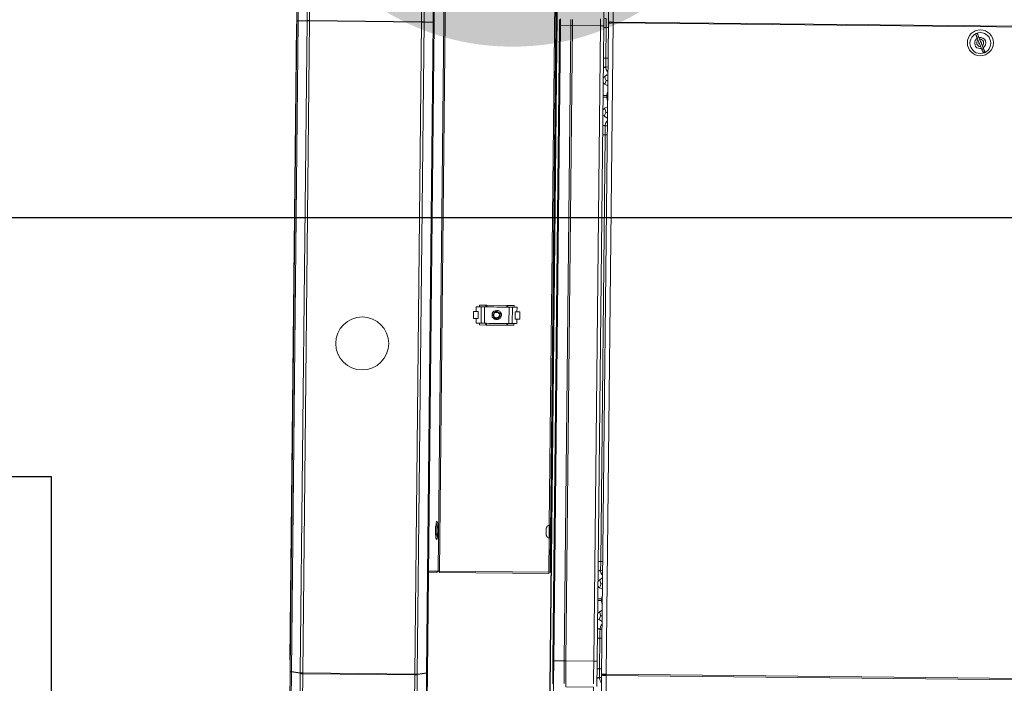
# Model space of a CAD drawing. Header units: metres. Extents: x 779 to 7046, y -512 to 9570.
# Tile 109 of 256: x 2473.997 to 2474.822, y -218.341 to -217.785. Entities that reach past the tile are written whole.
import ezdxf

# ---------------------------------------------------------------- set-up
doc = ezdxf.new("R2010")
doc.units = ezdxf.units.M
doc.linetypes.add('CIĄGłA', pattern=[0])
doc.layers.add('PDF _Geometria', color=7, linetype='Continuous')
doc.layers.add('zz-odwodnienie', color=5, linetype='Continuous')
doc.styles.get("Standard").update_dxf_attribs({"font": 'arial.ttf'})

# ---------------------------------------------------------------- blocks, each defined once
blk = doc.blocks.new('DYSTRYBUTOR GAZU HELIX 6000')
at = {"layer": 'PDF _Geometria', "lineweight": 9}
for points in [[(70983.87, 8543.62), (70983.87, 7177.64), (70991.64, 7177.3), (70992, 7176.95), (70992.34, 7176.95), (70992.34, 7177.3), (70992.34, 7176.95), (70992.34, 6631.91), (70992, 6631.91), (70991.64, 6631.91), (70991.64, 7177.3), (70992, 7176.95), (70992.34, 7176.95), (70992.34, 6631.91), (70992.34, 6560.98)], [(70981.76, 6558.51), (70981.76, 6630.12), (70982.11, 6630.12), (70982.47, 6630.12), (70982.83, 6630.12), (70983.17, 6630.12), (70983.52, 6630.49), (70983.87, 6630.49), (70982.83, 6630.49), (70983.17, 6630.84), (70984.22, 6630.84), (70991.64, 6631.91), (70992, 6631.91), (70992.34, 6631.91), (70992.34, 6631.55), (70992, 6631.55), (70991.64, 6631.55), (70990.57, 6631.55), (70991.64, 6631.55), (70992, 6631.55), (70992.34, 6631.55), (70992.34, 6631.91), (70992, 6631.91), (70992.34, 6631.91), (70992.34, 6560.98)], [(70991.64, 6560.64), (70991.64, 6631.55), (70984.22, 6630.49), (70983.87, 6630.49), (70982.83, 6630.49), (70982.47, 6630.49), (70982.11, 6630.49), (70981.76, 6630.49), (70982.11, 6630.49), (70982.47, 6630.49), (70982.83, 6630.49), (70983.17, 6630.84), (70984.22, 6630.84), (70983.87, 6630.84), (70984.22, 6630.84), (70991.64, 6631.91), (70991.64, 7177.3), (70992, 7177.3), (70992.34, 7177.3), (70992.34, 8543.62), (70992.34, 7177.3), (70992, 7177.3), (70991.64, 7177.3), (70990.57, 7177.3), (70982.83, 7177.64), (70982.47, 7177.64), (70982.11, 7177.64), (70981.76, 7177.64), (70981.76, 7177.3), (70887.9, 7177.3), (70887.9, 7177.64), (70887.56, 7177.64), (70887.22, 7177.64), (70886.87, 7177.64), (70885.81, 7177.64), (70886.87, 7177.64), (70879.45, 7177.3), (70878.4, 7177.3), (70885.81, 7177.64), (70878.4, 7177.3), (70879.45, 7177.3), (70879.09, 7177.3), (70878.73, 7177.3), (70879.09, 7177.3), (70879.45, 7177.3), (70886.87, 7177.64), (70887.22, 7177.64), (70887.56, 7177.64), (70887.9, 7177.64), (70887.56, 7177.64), (70886.87, 7177.64), (70886.51, 7177.64), (70885.81, 7177.64), (70885.81, 7773.13), (70885.81, 7177.64), (70886.51, 7177.64), (70886.87, 7177.64), (70887.56, 7177.64), (70887.9, 7177.64), (70981.76, 7177.64), (70982.11, 7177.64), (70982.83, 7177.64), (70983.17, 7177.64), (70983.87, 7177.64), (70982.83, 7177.64), (70982.47, 7177.64), (70982.11, 7177.64), (70981.76, 7177.64), (70981.76, 8543.62)], [(70981.76, 7177.64), (70981.76, 8543.62)], [(70983.87, 7177.64), (70983.87, 8543.62)], [(71098.16, 6623.79), (71098.16, 6626.25), (71098.16, 6628.38), (71098.16, 6630.84), (71098.16, 6633.31), (71098.16, 6635.78), (71098.16, 6638.25), (71098.16, 6640.73), (71098.16, 6643.19), (71097.83, 6643.19), (71097.47, 6643.19), (71097.47, 7175.88), (71097.83, 7175.88), (71098.16, 7175.88), (71107, 7175.88), (71107, 7176.58), (71107, 7177.3), (71107, 7178.35), (71107, 7179.07), (71107, 7180.11), (71107, 7180.82)], [(71108.4, 7180.82), (71108.4, 7180.11), (71108.4, 7179.07), (71108.4, 7178.35), (71108.4, 7177.64), (71108.4, 7176.58), (71108.4, 7175.88), (71108.05, 7175.88), (71107.69, 7175.88), (71107.34, 7175.88), (71107, 7175.88), (71107, 6643.19), (71107, 6640.37), (71107, 6637.89), (71107, 6635.06), (71107, 6632.24), (71107, 6629.42), (71107, 6626.95), (71107, 6624.12)], [(70992.34, 6717.27), (71000.45, 6717.27), (71000.82, 6717.27), (71001.17, 6717.27), (71001.52, 6717.27), (71001.52, 8267.39), (71001.52, 8267.74), (71001.52, 8268.09), (71001.52, 8268.45), (71029.74, 8268.45)], [(71029.74, 8267.39), (71001.52, 8267.39), (71001.17, 8267.39), (71000.82, 8267.39), (71000.45, 8267.39), (71000.45, 6717.27), (71000.45, 6716.91), (71000.1, 6716.57), (70999.74, 6716.57), (70999.39, 6716.22), (70992.34, 6716.22)], [(70877.34, 7177.3), (70877.34, 7780.9)], [(70877.34, 7177.3), (70877.34, 7780.9)], [(71134.52, 7174.47), (71134.86, 7174.47), (71135.57, 7174.47), (71135.93, 7174.47), (71136.63, 7174.47), (71136.63, 7176.95), (71136.63, 7179.41), (71136.63, 7181.87), (71135.93, 7181.87), (71135.57, 7181.87), (71134.86, 7182.23), (71134.52, 7182.23), (71134.52, 7273.25)], [(71095.35, 6566.63), (71095.35, 7238.33), (71095, 7238.33), (71095, 6566.63)], [(71142.28, 7179.07), (71142.28, 7178.71), (71142.28, 7178.35), (71758.22, 7178.35), (71758.22, 7178.71), (71758.22, 7179.07), (71142.28, 7179.07), (71141.21, 7179.07), (71140.17, 7179.07), (71139.45, 7178.71), (71139.1, 7178.71), (71138.4, 7178.71), (71139.45, 7179.07), (71140.85, 7179.07), (71142.28, 7179.07), (71142.28, 7240.09)], [(71138.4, 7178), (71138.4, 7178.71), (71138.4, 7242.21), (71138.74, 7242.21)], [(71093.24, 7222.09), (71093.24, 6756.79), (71093.24, 6756.43), (71093.24, 6756.07), (71093.24, 6755.36), (71093.24, 6754.32), (71093.24, 6752.9), (71093.24, 6751.49), (71093.24, 6750.07), (71093.24, 6749.01), (71093.24, 6747.96), (71093.24, 6746.91), (71093.24, 6746.18), (71093.24, 6717.27), (71093.24, 6716.91), (71093.24, 6716.57), (71093.24, 6716.22), (71001.52, 6716.22), (71001.52, 6716.57), (71001.52, 6716.91), (71001.52, 6717.27), (71093.24, 6717.27), (71093.58, 6717.27), (71093.94, 6717.27), (71094.29, 6717.27)], [(71095, 6723.27), (71094.29, 6723.27), (71094.29, 7231.27), (71095, 7231.27)], [(71134.52, 7175.88), (71134.52, 7176.58), (71134.52, 7177.3), (71134.52, 7178.35), (71134.52, 7179.07), (71134.52, 7179.76), (71134.52, 7180.82), (71134.52, 7181.54)], [(71131.68, 7181.54), (71131.68, 7180.82), (71131.68, 7180.11), (71131.68, 7179.07), (71131.68, 7178.35), (71131.68, 7177.64), (71131.68, 7176.58), (71131.68, 7175.88), (71108.4, 7175.88), (71108.4, 6643.19), (71108.05, 6643.19), (71107.69, 6643.19), (71107.34, 6643.19), (71107, 6643.19), (71098.16, 6643.19), (71098.16, 7175.88), (71098.16, 7176.58), (71098.16, 7177.3), (71098.16, 7178), (71098.16, 7178.71), (71098.16, 7179.41), (71098.16, 7180.47), (71098.16, 7181.18)], [(71097.47, 7180.82), (71097.47, 7180.11), (71097.47, 7179.41), (71097.47, 7178.71), (71097.47, 7178), (71097.47, 7177.3), (71097.47, 7176.58), (71097.47, 7175.88)], [(70876.98, 7174.47), (70876.98, 6641.77)], [(70877.34, 7176.95), (70877.69, 7176.95), (70878.4, 7177.3)], [(70878.4, 7177.3), (70877.69, 7177.3), (70877.34, 7177.3)], [(70877.34, 7177.3), (70877.34, 7176.95)], [(70877.34, 6631.91), (70877.34, 7176.95)], [(70877.34, 6631.91), (70877.69, 6631.91), (70877.34, 6631.91), (70877.34, 6631.55), (70877.69, 6631.55), (70878.4, 6631.55), (70879.09, 6631.55), (70878.4, 6631.55), (70885.45, 6630.49), (70885.81, 6630.49), (70885.45, 6630.49), (70886.51, 6630.84), (70886.87, 6630.49), (70887.22, 6630.49), (70887.56, 6630.49), (70887.9, 6630.49), (70887.56, 6630.49), (70887.22, 6630.49), (70886.87, 6630.49), (70885.81, 6630.49), (70885.81, 6558.87)], [(70878.4, 6560.64), (70878.4, 6631.55), (70877.69, 6631.55), (70877.34, 6631.55), (70877.34, 6631.91), (70877.34, 7176.95)], [(70878.73, 7177.3), (70878.73, 7177.3)], [(70878.73, 7177.3), (70878.73, 7177.3)], [(70880.52, 7177.3), (70880.52, 7177.3)], [(70880.52, 7177.3), (70880.52, 7177.3)], [(70885.81, 6630.84), (70885.81, 7177.3)], [(70887.9, 7177.3), (70887.56, 7177.3), (70886.87, 7177.3), (70886.51, 7177.3), (70885.81, 7177.3)], [(70887.9, 7177.64), (70887.9, 7177.3)], [(70981.76, 7177.64), (70887.9, 7177.64)], [(70981.76, 7177.3), (70887.9, 7177.3)], [(70887.9, 6630.84), (70887.9, 7177.3)], [(70981.76, 7177.64), (70981.76, 7177.3)], [(70983.87, 7177.64), (70983.17, 7177.64), (70982.83, 7177.64), (70982.11, 7177.64), (70981.76, 7177.64)], [(70981.76, 7177.3), (70982.11, 7177.3), (70982.83, 7177.3), (70983.17, 7177.3), (70983.87, 7177.3)], [(70981.76, 6630.84), (70981.76, 7177.3)], [(70983.87, 6630.84), (70983.87, 7177.3)], [(70989.53, 7177.3), (70989.53, 7177.3)], [(70989.53, 7177.3), (70989.53, 7177.3)], [(70990.57, 7177.3), (70990.93, 7177.3)], [(70990.93, 7177.3), (70990.93, 7177.3)], [(70990.93, 7177.3), (70990.93, 7177.3)], [(71134.52, 6643.19), (71134.52, 7175.88), (71134.16, 7175.88), (71133.79, 7175.88), (71133.1, 7175.88), (71132.74, 7175.88), (71132.03, 7175.88), (71131.68, 7175.88), (71131.68, 6643.19), (71108.4, 6643.19), (71108.4, 6640.37), (71108.4, 6637.53), (71108.4, 6635.06), (71108.4, 6632.24), (71108.4, 6629.42), (71108.4, 6626.95), (71108.4, 6624.12), (71108.4, 6621.31), (71131.68, 6621.31), (71131.68, 6560.28)], [(71138.4, 7174.47), (71136.63, 7174.47), (71136.63, 7148.7), (71136.63, 7146.25), (71136.63, 7143.43), (71136.63, 7141.32), (71136.63, 7140.95), (71136.97, 7139.2), (71137.68, 7137.78), (71138.4, 7137.09)], [(71139.1, 7178.71), (71139.1, 7178)], [(71451.66, 7159.3), (71452.01, 7158.95), (71452.01, 7158.23), (71452.37, 7157.9), (71452.37, 7157.54), (71452.73, 7157.19), (71452.73, 7156.83), (71452.73, 7156.47), (71454.13, 7157.19), (71454.13, 7157.54), (71453.78, 7157.9), (71453.78, 7158.23), (71453.43, 7158.95), (71453.43, 7159.3), (71453.06, 7160.01), (71448.83, 7169.89), (71447.43, 7169.53), (71447.09, 7169.89), (71447.09, 7170.58), (71446.73, 7170.94), (71446.73, 7171.3), (71446.36, 7171.65), (71446.36, 7172), (71446.36, 7172.36), (71447.78, 7172.72), (71447.78, 7172.36), (71448.13, 7172), (71448.13, 7171.65), (71448.48, 7170.94), (71448.48, 7170.58), (71448.83, 7169.89)], [(71451.31, 7160.01), (71449.9, 7160.01), (71448.83, 7160.37), (71447.43, 7160.72), (71446.36, 7161.77), (71446.01, 7162.83), (71445.67, 7164.23), (71445.67, 7165.65), (71446.01, 7166.72), (71446.73, 7167.76), (71447.78, 7168.82)], [(71453.06, 7160.01), (71451.66, 7159.3), (71447.43, 7169.53)], [(71448.48, 7167.06), (71447.78, 7166.36), (71447.43, 7165.3), (71447.43, 7164.59), (71447.43, 7163.53), (71448.13, 7162.83), (71448.83, 7162.12), (71449.55, 7161.77), (71450.6, 7161.77)], [(71449.9, 7163.89), (71449.55, 7163.89), (71449.55, 7164.23), (71449.19, 7164.23), (71449.19, 7164.59), (71449.19, 7164.95)], [(71452.01, 7162.48), (71452.73, 7163.19), (71453.06, 7163.89), (71453.06, 7164.95), (71453.06, 7166), (71452.37, 7166.72), (71451.66, 7167.42), (71450.95, 7167.76), (71449.9, 7167.76)], [(71450.6, 7165.65), (71450.95, 7165.65), (71450.95, 7165.3), (71451.31, 7164.95), (71451.31, 7164.59), (71451.31, 7164.23)], [(71138.4, 7148.7), (71136.63, 7148.7), (71135.93, 7148.7), (71135.57, 7148.7), (71134.86, 7148.7), (71134.52, 7148.7)], [(71136.63, 7140.95), (71135.57, 7140.95), (71134.52, 7140.6), (71134.86, 7140.95), (71135.57, 7140.95), (71135.93, 7141.32), (71136.63, 7141.32), (71138.4, 7141.32)], [(71134.52, 7127.92), (71135.21, 7127.56), (71135.93, 7126.85), (71136.63, 7128.25), (71136.97, 7130.03), (71136.27, 7131.79), (71135.93, 7133.2), (71134.86, 7132.5), (71134.52, 7132.14)], [(71138.4, 7134.61), (71137.68, 7134.61), (71135.93, 7133.2)], [(71135.93, 7126.85), (71138.4, 7125.43)], [(71138.4, 7130.03), (71136.97, 7130.03)], [(71134.52, 7117.32), (71134.86, 7117.32), (71136.27, 7117.32), (71137.68, 7117.32), (71137.68, 7115.92), (71138.04, 7113.78), (71138.4, 7113.07)], [(71137.68, 7115.92), (71136.27, 7115.92), (71134.86, 7115.92), (71134.52, 7115.92)], [(71138.4, 7120.14), (71138.04, 7119.44), (71137.68, 7117.32)], [(71138.4, 7098.63), (71137.68, 7098.63), (71135.93, 7100.04), (71136.27, 7101.45), (71136.97, 7103.22), (71136.63, 7104.97), (71135.93, 7106.74), (71135.21, 7106.04), (71134.52, 7105.33)], [(71138.4, 7107.79), (71135.93, 7106.74)], [(71134.52, 7101.45), (71134.86, 7100.73), (71135.93, 7100.04)], [(71138.4, 7103.22), (71136.97, 7103.22)], [(71138.4, 7091.9), (71136.63, 7091.9), (71135.93, 7091.9), (71135.57, 7092.26), (71134.86, 7092.26), (71134.52, 7092.63), (71135.57, 7092.26), (71136.63, 7092.26)], [(71138.4, 7096.51), (71137.68, 7095.45), (71136.97, 7094.04), (71136.63, 7092.26), (71136.63, 7091.9), (71136.63, 7089.81), (71136.63, 7087.34), (71136.63, 7084.52), (71136.63, 6726.79), (71136.63, 6723.97), (71136.63, 6721.5), (71136.63, 6719.37), (71136.63, 6719.04), (71136.97, 6717.27), (71137.68, 6715.86), (71138.4, 6714.79)], [(71134.52, 7084.52), (71134.86, 7084.52), (71135.57, 7084.52), (71135.93, 7084.52), (71136.63, 7084.52), (71138.4, 7084.52)], [(71030.08, 6935.28), (71030.08, 6939.17), (71030.8, 6939.17), (71031.5, 6939.17), (71032.9, 6939.17), (71034.33, 6939.17)], [(71038.2, 6939.17), (71038.2, 6940.58), (71032.9, 6940.58), (71032.9, 6939.17)], [(71057.61, 6939.17), (71055.83, 6939.17), (71053.72, 6939.17), (71051.96, 6939.17), (71049.48, 6939.17), (71047.37, 6939.17), (71044.9, 6939.17), (71042.79, 6939.17), (71040.68, 6939.17), (71038.91, 6939.17), (71037.14, 6939.17)], [(71038.2, 6940.58), (71038.91, 6940.58), (71038.91, 6939.17)], [(71055.83, 6940.58), (71038.91, 6940.58)], [(71056.55, 6939.17), (71056.55, 6940.58), (71055.83, 6940.58), (71055.83, 6939.17)], [(71056.55, 6940.58), (71061.83, 6940.58), (71061.83, 6939.17)], [(71060.43, 6939.17), (71061.83, 6939.17), (71062.89, 6939.17), (71063.95, 6939.17), (71064.31, 6939.17), (71064.31, 6935.28)], [(71034.33, 6925.41), (71032.9, 6925.41), (71031.5, 6925.41), (71030.8, 6925.41), (71030.08, 6925.41), (71030.08, 6929.28)], [(71038.2, 6925.41), (71038.2, 6924), (71032.9, 6924), (71032.9, 6925.41)], [(71057.61, 6925.41), (71055.83, 6925.41), (71053.72, 6925.41), (71051.96, 6925.41), (71049.48, 6925.41), (71047.37, 6925.41), (71044.9, 6925.41), (71042.79, 6925.41), (71040.68, 6925.41), (71038.91, 6925.41), (71037.14, 6925.41)], [(71038.91, 6925.41), (71038.91, 6924), (71038.2, 6924)], [(71055.83, 6925.41), (71055.83, 6924), (71056.55, 6924)], [(71056.55, 6925.41), (71056.55, 6924), (71061.83, 6924), (71061.83, 6925.41)], [(71064.31, 6929.28), (71064.31, 6925.41), (71063.95, 6925.41), (71062.89, 6925.41), (71061.83, 6925.41), (71060.43, 6925.41)], [(71055.83, 6924), (71038.91, 6924)], [(71094.29, 6746.18), (71093.94, 6746.18), (71093.24, 6746.18), (71092.88, 6746.18), (71092.53, 6746.18), (71091.82, 6746.54), (71091.47, 6746.91), (71091.13, 6747.24), (71091.13, 6747.6), (71090.77, 6748.31), (71090.77, 6748.67), (71090.77, 6749.01), (71090.77, 6749.37), (71090.77, 6750.43), (71090.77, 6751.49), (71090.77, 6752.53), (71090.77, 6753.26), (71090.77, 6753.96), (71090.77, 6754.66), (71091.13, 6755), (71091.13, 6755.36), (71091.47, 6755.72), (71091.82, 6756.07), (71092.53, 6756.43), (71092.88, 6756.43), (71093.24, 6756.79), (71093.94, 6756.79), (71094.29, 6756.43)], [(71093.94, 6756.79), (71093.94, 6756.43), (71093.94, 6756.07), (71093.94, 6755.36), (71093.94, 6754.32), (71093.94, 6752.9), (71093.94, 6751.49), (71093.94, 6750.07), (71093.94, 6749.01), (71093.94, 6747.96), (71093.94, 6746.91), (71093.94, 6746.18)], [(71134.52, 6726.79), (71134.86, 6726.79), (71135.57, 6726.79), (71135.93, 6726.79), (71136.63, 6726.79), (71138.4, 6726.79)], [(71094.29, 6723.27), (71094.29, 6722.2), (71094.29, 6721.15), (71094.29, 6720.09), (71094.29, 6719.04), (71094.29, 6718.32), (71094.29, 6717.98), (71094.29, 6717.62), (71094.29, 6717.27), (71095, 6717.27)], [(71138.4, 6719.37), (71136.63, 6719.37), (71135.93, 6719.37), (71135.57, 6719.04), (71134.86, 6719.04), (71134.52, 6718.68), (71135.57, 6719.04), (71136.63, 6719.04)], [(71134.52, 6709.86), (71134.86, 6710.57), (71135.93, 6711.27), (71136.27, 6709.86), (71136.97, 6708.09), (71136.63, 6706.33), (71135.93, 6704.57), (71135.21, 6705.27), (71134.52, 6705.98)], [(71135.93, 6711.27), (71137.68, 6712.68), (71138.4, 6712.68)], [(71138.4, 6703.51), (71135.93, 6704.57)], [(71138.4, 6708.09), (71136.97, 6708.09)], [(71137.68, 6695.39), (71136.27, 6695.39), (71134.86, 6695.39), (71134.52, 6695.39)], [(71137.68, 6693.99), (71136.27, 6693.99), (71134.86, 6693.99), (71134.52, 6693.99)], [(71138.4, 6691.16), (71138.04, 6691.87), (71137.68, 6693.99), (71137.68, 6695.39), (71138.04, 6697.52), (71138.4, 6698.21)], [(71135.93, 6684.45), (71138.4, 6685.86)], [(71134.52, 6683.39), (71135.21, 6683.74), (71135.93, 6684.45), (71136.63, 6683.05), (71136.97, 6681.28), (71136.27, 6679.53), (71135.93, 6678.11), (71137.68, 6676.7), (71138.4, 6676.7)], [(71135.93, 6678.11), (71134.86, 6678.81), (71134.52, 6679.17)], [(71138.4, 6681.28), (71136.97, 6681.28)], [(71134.52, 6629.06), (71134.86, 6629.06), (71135.57, 6629.42), (71135.93, 6629.42), (71136.63, 6629.42), (71136.63, 6631.91), (71136.63, 6634.37), (71136.63, 6636.83), (71136.63, 6662.59), (71136.63, 6665.05), (71136.63, 6667.87), (71136.63, 6669.99), (71136.63, 6670.35), (71136.97, 6672.11), (71137.68, 6673.52), (71138.4, 6674.22)], [(71136.63, 6670.35), (71135.57, 6670.35), (71134.52, 6670.71), (71134.86, 6670.35), (71135.57, 6670.35), (71135.93, 6669.99), (71136.63, 6669.99), (71138.4, 6669.99)], [(71138.4, 6662.59), (71136.63, 6662.59), (71135.93, 6662.59), (71135.57, 6662.59), (71134.86, 6662.59), (71134.52, 6662.59)], [(71097.47, 6643.19), (71097.47, 6640.73), (71097.47, 6638.25), (71097.47, 6636.12), (71097.47, 6633.66), (71097.47, 6631.19), (71097.47, 6628.7), (71097.47, 6626.25), (71097.47, 6624.12), (71097.47, 6623.79), (71097.83, 6623.79), (71098.16, 6623.79), (71098.16, 6562.4), (71107, 6560.28)], [(71134.52, 6622.01), (71134.52, 6624.84), (71134.52, 6627.31), (71134.52, 6630.12), (71134.52, 6632.6), (71134.52, 6635.42), (71134.52, 6637.89), (71134.52, 6640.73), (71134.52, 6643.19), (71134.16, 6643.19), (71133.79, 6643.19), (71133.1, 6643.19), (71132.74, 6643.19), (71132.03, 6643.19), (71131.68, 6643.19), (71131.68, 6640.37), (71131.68, 6637.53), (71131.68, 6635.06), (71131.68, 6632.24), (71131.68, 6629.42), (71131.68, 6626.95), (71131.68, 6624.12)], [(71138.4, 6636.83), (71136.63, 6636.83), (71135.93, 6636.83), (71135.57, 6636.83), (71134.86, 6636.83), (71134.52, 6636.83)], [(70878.4, 6560.64), (70878.4, 6631.55), (70885.45, 6630.49), (70886.51, 6630.84), (70886.87, 6630.49), (70885.81, 6630.49), (70886.15, 6630.49), (70886.51, 6630.12), (70886.87, 6630.12), (70887.22, 6630.12), (70887.56, 6630.12), (70887.9, 6630.12), (70887.9, 6630.49), (70887.9, 6630.84), (70981.76, 6630.84), (70981.76, 6630.49), (70981.76, 6630.12), (70981.76, 6558.51)], [(70991.64, 6560.64), (70991.64, 6631.55), (70984.22, 6630.49), (70983.87, 6630.49), (70983.87, 6558.87), (70983.87, 6630.49), (70983.52, 6630.49), (70983.17, 6630.12), (70982.83, 6630.12), (70982.47, 6630.12), (70982.11, 6630.12), (70981.76, 6630.12), (70981.76, 6630.49), (70981.76, 6630.84), (70887.9, 6630.84), (70887.9, 6630.49), (70887.9, 6630.12), (70887.9, 6558.51), (70887.9, 6630.12), (70887.56, 6630.12), (70887.22, 6630.12), (70886.87, 6630.12), (70886.51, 6630.12), (70886.15, 6630.49), (70885.81, 6630.49), (70885.81, 6558.87)], [(70877.34, 6560.98), (70877.34, 6631.91), (70877.69, 6631.91), (70878.4, 6631.91), (70885.45, 6630.84), (70886.51, 6630.84), (70885.45, 6630.84), (70878.4, 6631.91), (70877.69, 6631.91), (70877.34, 6631.91), (70877.34, 6560.98)], [(70877.34, 6631.91), (70877.34, 6631.91)], [(70877.34, 6631.91), (70877.34, 6631.91)], [(70885.45, 6630.84), (70885.81, 6630.84)], [(70885.45, 6630.84), (70885.81, 6630.84)], [(70885.81, 6630.84), (70886.15, 6630.84), (70886.51, 6630.84), (70886.87, 6630.84), (70887.22, 6630.84), (70887.56, 6630.84), (70887.9, 6630.84)], [(70983.87, 6630.84), (70983.52, 6630.84), (70983.17, 6630.84), (70982.83, 6630.84), (70982.47, 6630.84), (70982.11, 6630.84), (70981.76, 6630.84)], [(70992.34, 6631.91), (70992.34, 6631.91)], [(70992.34, 6631.91), (70992.34, 6631.91)], [(71138.4, 6625.19), (71137.68, 6625.91), (71136.97, 6627.66), (71136.63, 6629.42), (71135.57, 6629.06), (71134.52, 6628.7)], [(71136.63, 6629.42), (71136.63, 6629.42)], [(71136.63, 6629.42), (71138.4, 6629.42)], [(71138.4, 6632.6), (71138.4, 6631.91), (71139.1, 6631.91), (71139.45, 6631.55), (71140.17, 6631.55), (71141.21, 6631.55), (71142.28, 6631.55)], [(71141.56, 6569.81), (71140.85, 6569.1), (71140.17, 6568.74), (71139.45, 6568.39), (71139.1, 6568.39), (71138.74, 6568.39), (71138.4, 6568.39), (71138.4, 6631.91), (71138.4, 6631.55), (71139.45, 6631.19), (71140.85, 6631.19), (71142.28, 6631.19), (71142.28, 6570.17), (71758.22, 6570.17), (71759.3, 6568.74), (71759.98, 6568.04), (71760.69, 6567.34), (71761.05, 6567.34), (71761.05, 6568.04), (71760.69, 6568.39), (71759.98, 6568.74), (71759.3, 6569.45)], [(71139.1, 6632.24), (71139.1, 6631.91)]]:
    blk.add_lwpolyline(points, dxfattribs=at)
for points in [[(70983.87, 7177.64), (70991.64, 7177.3), (70983.87, 7177.3), (70991.64, 7177.3), (70991.64, 8543.62), (70991.64, 7177.3), (70990.57, 7177.3), (70990.57, 7177.3), (70982.83, 7177.64)], [(70878.4, 7779.49), (70878.4, 7177.3)], [(70887.9, 7772.44), (70887.9, 7177.64)], [(70877.34, 7176.95), (70877.69, 7176.95), (70878.4, 7177.3), (70877.69, 7177.3), (70877.34, 7177.3)], [(70878.4, 7177.3), (70878.4, 6631.91), (70878.4, 7177.3), (70885.81, 7177.3)], [(70885.81, 7177.3), (70886.51, 7177.3), (70886.87, 7177.3), (70887.56, 7177.3), (70887.9, 7177.3), (70887.9, 6630.84), (70887.56, 6630.84), (70887.22, 6630.84), (70886.87, 6630.84), (70886.51, 6630.84), (70886.15, 6630.84), (70885.81, 6630.84)], [(70983.87, 7177.3), (70983.87, 6630.84), (70983.52, 6630.84), (70983.17, 6630.84), (70982.83, 6630.84), (70982.47, 6630.84), (70982.11, 6630.84), (70981.76, 6630.84), (70981.76, 7177.3), (70982.11, 7177.3), (70982.83, 7177.3), (70983.17, 7177.3)], [(71138.4, 7178), (71138.4, 6632.6), (71139.45, 6632.24), (71140.85, 6632.24), (71142.28, 6632.24), (71142.28, 7178.35), (71140.85, 7178), (71139.45, 7178)], [(71027.97, 6929.28), (71027.97, 6935.28), (71031.85, 6935.28), (71031.85, 6929.28)], [(71034.33, 6939.17), (71034.69, 6939.17), (71035.38, 6939.17), (71036.08, 6939.17), (71036.44, 6939.17), (71036.8, 6939.17), (71037.14, 6939.17), (71037.14, 6925.41), (71036.8, 6925.41), (71036.44, 6925.41), (71036.08, 6925.41), (71035.38, 6925.41), (71034.69, 6925.41), (71034.33, 6925.41)], [(71047.37, 6936.34), (71045.96, 6936), (71044.9, 6935.64), (71043.83, 6934.58), (71043.5, 6933.17), (71043.5, 6932.12), (71043.5, 6930.7), (71044.55, 6929.66), (71045.61, 6928.94), (71046.67, 6928.59), (71048.08, 6928.59), (71049.14, 6928.94), (71050.19, 6929.66), (71050.91, 6930.7), (71051.25, 6932.12), (71051.25, 6933.52), (71050.55, 6934.58), (71049.85, 6935.64), (71048.43, 6936.34)], [(71045.61, 6934.94), (71046.67, 6935.28), (71047.73, 6935.28), (71048.78, 6934.94), (71049.48, 6934.22), (71050.19, 6933.52), (71050.19, 6932.48), (71050.19, 6931.41), (71049.48, 6930.35), (71048.78, 6929.66), (71047.73, 6929.28), (71047.03, 6929.28), (71045.96, 6929.66), (71044.9, 6930.35), (71044.55, 6931.41), (71044.19, 6932.48), (71044.55, 6933.17), (71044.9, 6934.22)], [(71045.96, 6934.58), (71047.03, 6934.58), (71047.73, 6934.58), (71048.78, 6934.22), (71049.48, 6933.52), (71049.85, 6932.82), (71049.48, 6931.75), (71049.14, 6931.05), (71048.43, 6930.35), (71047.73, 6929.99), (71046.67, 6929.99), (71045.96, 6930.35), (71045.26, 6931.05), (71044.9, 6932.12), (71044.9, 6932.82), (71045.26, 6933.88)], [(71057.61, 6939.17), (71057.96, 6939.17), (71058.68, 6939.17), (71059.36, 6939.17), (71059.72, 6939.17), (71060.43, 6939.17), (71060.43, 6925.41), (71059.72, 6925.41), (71059.36, 6925.41), (71058.68, 6925.41), (71057.96, 6925.41), (71057.61, 6925.41)], [(71062.89, 6935.28), (71062.89, 6929.28), (71066.78, 6929.28), (71066.78, 6935.28)], [(70999.03, 6743.72), (70998.7, 6744.08), (70998.7, 6744.44), (70998.34, 6744.79), (70998.34, 6745.49), (70998.34, 6746.54), (70997.99, 6747.6), (70997.99, 6748.67), (70997.99, 6750.07), (70997.99, 6751.49), (70997.99, 6752.53), (70997.99, 6753.96), (70997.99, 6755), (70998.34, 6756.07), (70998.34, 6757.13), (70998.34, 6757.84), (70998.7, 6758.54), (70998.7, 6758.9), (70999.03, 6758.9), (70999.39, 6758.54), (70999.39, 6757.84), (70999.74, 6757.13), (70999.74, 6756.07), (70999.74, 6755), (70999.74, 6753.96), (71000.1, 6752.53), (71000.1, 6751.49), (71000.1, 6750.07), (70999.74, 6748.67), (70999.74, 6747.6), (70999.74, 6746.54), (70999.74, 6745.49), (70999.39, 6744.79), (70999.39, 6744.44), (70999.03, 6744.08)], [(70887.9, 6630.12), (70981.76, 6630.12)], [(70983.17, 6630.84), (70984.22, 6630.49)], [(71758.22, 6632.24), (71142.28, 6632.24), (71142.28, 6631.91), (71142.28, 6631.55), (71142.28, 6631.19), (71758.22, 6631.19), (71758.22, 6631.55), (71758.22, 6631.91)]]:
    blk.add_lwpolyline(points, close=True, dxfattribs=at)
for centre, radius in [((71450.33, 7164.85), 10.9), ((71450.33, 7164.85), 10.9), ((71450.36, 7164.6), 8.74), ((71450.36, 7164.6), 8.74), ((70934.83, 6907.45), 22.22)]:
    blk.add_circle(centre, radius, dxfattribs=at)
for centre, radius, start, end in [((71450.31, 7164.68), 4.65, 301.398, 103.89988), ((70968.07, 6751.31), 30.97, 347.83206, 12.16794)]:
    blk.add_arc(centre, radius, start, end, dxfattribs=at)
blk = doc.blocks.new('B-B')
at = {"lineweight": 25, "elevation": -10.04}
blk.add_lwpolyline([(19.07858, -72.03354), (19.37351, -71.97861), (19.04391, -70.20904), (18.76882, -70.25734)], dxfattribs=at)
at = {"layer": 'zz-odwodnienie', "color": 242, "true_color": 0xcd2027, "elevation": -10.04}
blk.add_lwpolyline([(18.90453, -68.27285), (19.75503, -72.83898)], dxfattribs=at)
at = {"color": 18, "lineweight": 0, "true_color": 0x000000, "xscale": 0.001, "yscale": 0.001, "zscale": 0.001, "rotation": 279.9584339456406}
blk.add_blockref('DYSTRYBUTOR GAZU HELIX 6000', (0.46072, -3.54253, -10.04), dxfattribs=at)
at = {"layer": 'zz-odwodnienie', "color": 242, "true_color": 0xcd2027, "insert": (20.74891, -72.40851, -10.04), "char_height": 0.9, "width": 5.7840853, "attachment_point": 3, "rotation": 280.55122}
blk.add_mtext('{\\fArial Narrow|b0|i0|c238|p34;305,30}', dxfattribs=at)

msp = doc.modelspace()

# ---------------------------------------------------------------- block references
at = {"layer": 'PDF _Geometria', "linetype": 'CIĄGłA', "rotation": 79.44877770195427}
msp.add_blockref('B-B', (2399.71412, -224.03405, 10.04), dxfattribs=at)

doc.saveas('drawing.dxf')
